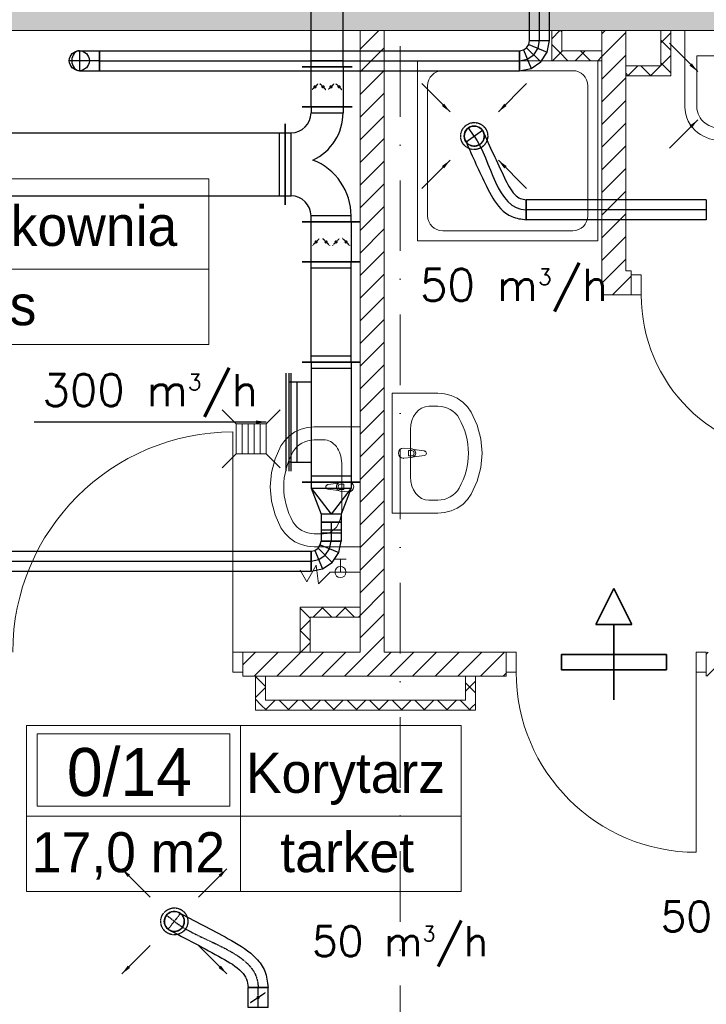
# Model space of a CAD drawing. Header units: millimetres. Extents: x -4612887 to -4536833, y -5457376 to -5415716.
# Tile 20 of 144: x -4600977 to -4597546, y -5446903 to -5441984. Entities that reach past the tile are written whole.
import ezdxf

# ---------------------------------------------------------------- set-up
doc = ezdxf.new("R2010")
doc.units = ezdxf.units.MM
doc.header["$MEASUREMENT"] = 0
for name, pattern in [('DASHDOT', [1, 0.5, -0.25, 0, -0.25]), ('DASHED', [0.75, 0.5, -0.25]), ('Kropki i Kreski', [670.277762, 352.777767, -176.388884, 0, -141.111112])]:
    doc.linetypes.add(name, pattern=pattern)
doc.layers.get('0').update_dxf_attribs({"color": 8, "lineweight": 18})
for name, color, linetype, lineweight in [('FLUID-N1', 7, 'Continuous', 30), ('FLUID-N1-150-ARRGR', 7, 'Continuous', 25), ('FLUID-W1C', 7, 'Continuous', 30), ('FLUID-W6', 7, 'Continuous', 30), ('FLUID-W6-160-ARRGR', 7, 'Continuous', 25), ('FLUID-WT1', 7, 'Continuous', 30), ('FLUID-WT1-160-ARRGR', 7, 'Continuous', 25), ('is_wnt_kratki_kontaktowe', 160, 'Continuous', 35), ('Osie', 8, 'Continuous', 18), ('Strefy', 8, 'Continuous', 18), ('TECHNOLOGIA', 8, 'Continuous', 18), ('Ściany obudowa', 8, 'Continuous', 18), ('Ściany wewnętrzne', 7, 'Continuous', 18)]:
    doc.layers.add(name, color=color, linetype=linetype, lineweight=lineweight)
for name, color, linetype in [('FLUID-N1-SYM', 7, 'Continuous'), ('FLUID-W1C-SYM', 7, 'Continuous'), ('FLUID-W6-SYM', 7, 'Continuous'), ('FLUID-WT1-SYM', 7, 'Continuous')]:
    doc.layers.add(name, color=color, linetype=linetype)
doc.styles.add('FDBES', font='simplex.shx')
doc.styles.add('GENERATED_STYLE_3', font='txt')
doc.styles.add('GENERATED_STYLE_4', font='txt')
doc.linetypes.add('ZIGZAG', pattern='A,0.0001,-0.2,[131,ltypeshp.shx,S=0.2,R=0,X=-0.2,Y=0],-0.4,[131,ltypeshp.shx,S=0.2,R=180,X=0.2,Y=0],-0.2', length=0.8001)
doc.dimstyles.new('FDBES', dxfattribs={"dimscale": 50, "dimtxt": 4, "dimasz": 2.5, "dimexe": 0.8, "dimexo": 2, "dimgap": 1, "dimtad": 1, "dimdsep": 46, "dimtxsty": 'FDBES', "dimcen": 2.5, "dimclrd": 4, "dimclre": 5, "dimadec": 0, "dimazin": 0, "dimtfac": 1, "dimtmove": 0, "dimatfit": 3, "dimfxl": 1, "dimarcsym": 0})
pattern_1 = [(45, (-4559356.9, -5416807.61), (-56.56854, 56.56854), [])]
pattern_2 = [(45, (-4559356.9, -5416807.61), (-56.56854, 56.56854), []), (135, (-4559356.9, -5416807.61), (56.56854, 56.56854), [])]

# ---------------------------------------------------------------- blocks, each defined once
blk = doc.blocks.new('*U717')
at = {"color": 7, "linetype": 'DASHED'}
blk.add_circle((0, 0), 67.5, dxfattribs=at)
at = {"color": 0, "linetype": 'ByBlock', "lineweight": -2}
blk.add_circle((0, 0), 50, dxfattribs=at)
blk = doc.blocks.new('*U710')
at = {"color": 222, "linetype": 'Continuous', "lineweight": -2}
for p, q in [((-450, -50), (-450, 50)), ((450, 50), (450, -50))]:
    blk.add_line(p, q, dxfattribs=at)
at = {"color": 0, "linetype": 'ByBlock', "lineweight": -2}
for p, q in [((-450, 50), (450, 50)), ((-450, -50), (450, -50))]:
    blk.add_line(p, q, dxfattribs=at)
at = {"layer": 'FLUID-WT1-SYM', "color": 7, "linetype": 'Continuous'}
blk.add_line((-450, 0), (450, 0), dxfattribs=at)
blk = doc.blocks.new('*U918')
at = {"color": 7, "linetype": 'DASHED'}
blk.add_circle((0, 0), 67.5, dxfattribs=at)
at = {"color": 0, "linetype": 'ByBlock', "lineweight": -2}
blk.add_circle((0, 0), 50, dxfattribs=at)
blk = doc.blocks.new('*U905')
at = {"color": 162, "linetype": 'Continuous', "lineweight": -2}
for p, q in [((-50, -50), (-50, 50)), ((50, 50), (50, -50))]:
    blk.add_line(p, q, dxfattribs=at)
at = {"color": 0, "linetype": 'ByBlock', "lineweight": -2}
for p, q in [((-50, 50), (50, 50)), ((-50, -50), (50, -50))]:
    blk.add_line(p, q, dxfattribs=at)
at = {"color": 7, "linetype": 'DASHED'}
blk.add_line((-25, 37.5), (25, -37.5), dxfattribs=at)
at = {"color": 7, "linetype": 'Continuous'}
blk.add_lwpolyline([(-4, 0, 8, 8, 1), (4, 0, 8, 8, 1)], format="xyseb", close=True, dxfattribs=at)
at = {"layer": 'FLUID-N1-SYM', "color": 7, "linetype": 'DASHDOT'}
blk.add_line((-50, 0), (50, 0), dxfattribs=at)
blk = doc.blocks.new('*U611')
at = {"color": 210, "linetype": 'Continuous', "lineweight": -2}
for p, q in [((-850, -50), (-850, 50)), ((850, 50), (850, -50))]:
    blk.add_line(p, q, dxfattribs=at)
at = {"color": 0, "linetype": 'ByBlock', "lineweight": -2}
for p, q in [((-850, 50), (850, 50)), ((-850, -50), (850, -50))]:
    blk.add_line(p, q, dxfattribs=at)
at = {"layer": 'FLUID-W6-SYM', "color": 7, "linetype": 'Continuous'}
blk.add_line((-850, 0), (850, 0), dxfattribs=at)
blk = doc.blocks.new('*U610')
at = {"color": 210, "linetype": 'Continuous', "lineweight": -2}
for p, q in [((-100, -145), (-100, 145)), ((100, 50), (100, -50))]:
    blk.add_line(p, q, dxfattribs=at)
at = {"color": 0, "linetype": 'ByBlock', "lineweight": -2}
for p, q in [((-100, 100), (-70, 100)), ((-70, 100), (60, 50)), ((60, 50), (100, 50)), ((-70, -100), (60, -50)), ((60, -50), (100, -50)), ((-100, -100), (-70, -100))]:
    blk.add_line(p, q, dxfattribs=at)
at = {"color": 7, "linetype": 'Continuous'}
for p, q in [((-70, -100), (-70, 100)), ((-70, 100), (60, 0)), ((60, 50), (60, -50)), ((-70, -100), (60, 0))]:
    blk.add_line(p, q, dxfattribs=at)
blk = doc.blocks.new('*U609')
at = {"color": 7, "linetype": 'Continuous'}
blk.add_line((-245, 25), (245, 25), dxfattribs=at)
at = {"color": 0, "linetype": 'ByBlock', "lineweight": -2}
for p, q in [((-245, 10), (245, 10)), ((-200, 0), (-200, 10)), ((200, 0), (200, 10))]:
    blk.add_line(p, q, dxfattribs=at)
blk = doc.blocks.new('*U608')
at = {"color": 210, "linetype": 'Continuous', "lineweight": -2}
for p, q in [((-300, -145), (-300, 145)), ((300, 145), (300, -145)), ((245, -200), (-245, -200))]:
    blk.add_line(p, q, dxfattribs=at)
at = {"color": 0, "linetype": 'ByBlock', "lineweight": -2}
for p, q in [((-300, 100), (300, 100)), ((-300, -100), (300, -100)), ((-200, -100), (-200, -200)), ((200, -200), (200, -100))]:
    blk.add_line(p, q, dxfattribs=at)
at = {"color": 7, "linetype": 'Continuous'}
for p, q in [((-270, -100), (-270, 100)), ((270, 100), (270, -100)), ((200, -170), (-200, -170))]:
    blk.add_line(p, q, dxfattribs=at)
blk = doc.blocks.new('*U607')
at = {"color": 210, "linetype": 'Continuous', "lineweight": -2}
for p, q in [((-250, -145), (-250, 145)), ((250, 145), (250, -145))]:
    blk.add_line(p, q, dxfattribs=at)
at = {"color": 0, "linetype": 'ByBlock', "lineweight": -2}
for p, q in [((-250, 100), (250, 100)), ((-250, -100), (250, -100))]:
    blk.add_line(p, q, dxfattribs=at)
at = {"color": 7, "linetype": 'Continuous'}
for p, q in [((-220, -100), (-220, 100)), ((220, 100), (220, -100))]:
    blk.add_line(p, q, dxfattribs=at)
blk = doc.blocks.new('*U606')
at = {"color": 210, "linetype": 'Continuous', "lineweight": -2}
for p, q in [((-100, -145), (-100, 145)), ((100, 145), (100, -145))]:
    blk.add_line(p, q, dxfattribs=at)
at = {"color": 0, "linetype": 'ByBlock', "lineweight": -2}
for p, q in [((-100, 100), (100, 100)), ((100, -100), (-100, -100))]:
    blk.add_line(p, q, dxfattribs=at)
at = {"color": 7, "linetype": 'DASHED'}
for p, q in [((0, 75), (-17.7, 92.7)), ((0, 75), (17.7, 57.3)), ((0, 25), (-17.7, 7.3)), ((0, 25), (17.7, 42.7)), ((0, -25), (-17.7, -7.3)), ((0, -25), (17.7, -42.7)), ((0, -75), (-17.7, -92.7)), ((0, -75), (17.7, -57.3))]:
    blk.add_line(p, q, dxfattribs=at)
at = {"color": 7, "linetype": 'Continuous'}
for points in [[(-4, 75, 8, 8, 1), (4, 75, 8, 8, 1)], [(-4, 25, 8, 8, 1), (4, 25, 8, 8, 1)], [(-4, -25, 8, 8, 1), (4, -25, 8, 8, 1)], [(-4, -75, 8, 8, 1), (4, -75, 8, 8, 1)]]:
    blk.add_lwpolyline(points, format="xyseb", close=True, dxfattribs=at)
blk = doc.blocks.new('*U615')
at = {"color": 210, "linetype": 'Continuous', "lineweight": -2}
for p, q in [((-100, -125), (-100, 125)), ((100, 125), (100, -125))]:
    blk.add_line(p, q, dxfattribs=at)
at = {"color": 0, "linetype": 'ByBlock', "lineweight": -2}
for p, q in [((-100, 80), (100, 80)), ((100, -80), (-100, -80))]:
    blk.add_line(p, q, dxfattribs=at)
at = {"color": 7, "linetype": 'DASHED'}
for p, q in [((0, 60), (-14.1, 74.1)), ((0, 60), (14.1, 45.9)), ((0, 20), (-14.1, 5.9)), ((0, 20), (14.1, 34.1)), ((0, -20), (-14.1, -5.9)), ((0, -20), (14.1, -34.1)), ((0, -60), (14.1, -45.9)), ((0, -60), (-14.1, -74.1))]:
    blk.add_line(p, q, dxfattribs=at)
at = {"color": 7, "linetype": 'Continuous'}
for points in [[(-4, 60, 8, 8, 1), (4, 60, 8, 8, 1)], [(-4, 20, 8, 8, 1), (4, 20, 8, 8, 1)], [(-4, -20, 8, 8, 1), (4, -20, 8, 8, 1)], [(-4, -60, 8, 8, 1), (4, -60, 8, 8, 1)]]:
    blk.add_lwpolyline(points, format="xyseb", close=True, dxfattribs=at)
blk = doc.blocks.new('*U470')
at = {"color": 181, "linetype": 'Continuous', "lineweight": -2}
blk.add_line((-75, -50), (-75, 50), dxfattribs=at)
at = {"color": 0, "linetype": 'ByBlock', "lineweight": -2}
for p, q in [((25, 50), (-75, 50)), ((25, -50), (-75, -50))]:
    blk.add_line(p, q, dxfattribs=at)
blk.add_circle((25, 0), 50, dxfattribs=at)
at = {"color": 7, "linetype": 'Continuous'}
blk.add_ellipse((25, 0), major_axis=(0, 50), ratio=0.75, start_param=3.141593, end_param=6.283185, dxfattribs=at)
at = {"layer": 'FLUID-W1C-SYM', "color": 7, "linetype": 'Continuous'}
for p, q in [((25, -50), (25, 50)), ((-75, 0), (75, 0))]:
    blk.add_line(p, q, dxfattribs=at)
blk = doc.blocks.new('*U1133')
at = {"color": 181, "linetype": 'Continuous', "lineweight": -2}
for p, q in [((-1050, -50), (-1050, 50)), ((1050, 50), (1050, -50))]:
    blk.add_line(p, q, dxfattribs=at)
at = {"color": 0, "linetype": 'ByBlock', "lineweight": -2}
for p, q in [((-1050, 50), (1050, 50)), ((-1050, -50), (1050, -50))]:
    blk.add_line(p, q, dxfattribs=at)
at = {"layer": 'FLUID-W1C-SYM', "color": 7, "linetype": 'Continuous'}
blk.add_line((-1050, 0), (1050, 0), dxfattribs=at)
blk = doc.blocks.new('*U469')
at = {"color": 181, "linetype": 'Continuous', "lineweight": -2}
for p, q in [((-75, -25), (-75, 75)), ((75, -75), (-25, -75))]:
    blk.add_line(p, q, dxfattribs=at)
at = {"color": 0, "linetype": 'ByBlock', "lineweight": -2}
for p, q in [((-17.6, 63.6), (-75, 75)), ((31.1, 31.1), (-17.6, 63.6)), ((63.6, -17.6), (31.1, 31.1)), ((-55.9, -28.8), (-75, -25)), ((-39.6, -39.6), (-55.9, -28.8)), ((-28.8, -55.9), (-39.6, -39.6)), ((75, -75), (63.6, -17.6)), ((-25, -75), (-28.8, -55.9))]:
    blk.add_line(p, q, dxfattribs=at)
at = {"color": 7, "linetype": 'Continuous'}
for p, q in [((-55.9, -28.8), (-17.6, 63.6)), ((-39.6, -39.6), (31.1, 31.1)), ((-28.8, -55.9), (63.6, -17.6))]:
    blk.add_line(p, q, dxfattribs=at)
at = {"layer": 'FLUID-W1C-SYM', "color": 7, "linetype": 'Continuous'}
for p, q in [((-36.7, 17.4), (-75, 25)), ((-4.3, -4.3), (-36.7, 17.4)), ((17.4, -36.7), (-4.3, -4.3)), ((25, -75), (17.4, -36.7))]:
    blk.add_line(p, q, dxfattribs=at)
blk = doc.blocks.new('*U468')
at = {"color": 181, "linetype": 'Continuous', "lineweight": -2}
for p, q in [((-713, -50), (-713, 50)), ((713, 50), (713, -50))]:
    blk.add_line(p, q, dxfattribs=at)
at = {"color": 0, "linetype": 'ByBlock', "lineweight": -2}
for p, q in [((-713, 50), (713, 50)), ((-713, -50), (713, -50))]:
    blk.add_line(p, q, dxfattribs=at)
at = {"layer": 'FLUID-W1C-SYM', "color": 7, "linetype": 'Continuous'}
blk.add_line((-713, 0), (713, 0), dxfattribs=at)
blk = doc.blocks.new('*U605')
at = {"color": 210, "linetype": 'Continuous', "lineweight": -2}
for p, q in [((-700, -202.5), (-700, 202.5)), ((700, 202.5), (700, -202.5))]:
    blk.add_line(p, q, dxfattribs=at)
at = {"color": 0, "linetype": 'ByBlock', "lineweight": -2}
for p, q in [((-700, 157.5), (700, 157.5)), ((-700, -157.5), (700, -157.5))]:
    blk.add_line(p, q, dxfattribs=at)
at = {"color": 7, "linetype": 'Continuous'}
for p, q in [((-670, -157.5), (-670, 157.5)), ((670, 157.5), (670, -157.5))]:
    blk.add_line(p, q, dxfattribs=at)
blk = doc.blocks.new('*U604')
at = {"color": 210, "linetype": 'Continuous', "lineweight": -2}
for p, q in [((287.5, 210), (287.5, -80)), ((-287.5, -80), (-287.5, 170)), ((202.5, -165), (-202.5, -165))]:
    blk.add_line(p, q, dxfattribs=at)
at = {"color": 7, "linetype": 'Continuous'}
for p, q in [((257.5, 165), (257.5, -35)), ((-257.5, -35), (-257.5, 125)), ((157.5, -135), (-157.5, -135))]:
    blk.add_line(p, q, dxfattribs=at)
at = {"color": 0, "linetype": 'ByBlock', "lineweight": -2}
for p, q in [((287.5, 165), (257.5, 165)), ((-287.5, 125), (-257.5, 125)), ((-287.5, -35), (-257.5, -35)), ((287.5, -35), (257.5, -35)), ((-157.5, -165), (-157.5, -135)), ((157.5, -165), (157.5, -135))]:
    blk.add_line(p, q, dxfattribs=at)
for centre, radius, start, end in [((257.5, -135), 300, 90, 158.5638), ((-257.5, -135), 260, 24.9413, 90), ((-257.5, -135), 100, 0, 90), ((257.5, -135), 100, 90, 180)]:
    blk.add_arc(centre, radius, start, end, dxfattribs=at)
blk = doc.blocks.new('*U616')
at = {"color": 210, "linetype": 'Continuous', "lineweight": -2}
for p, q in [((-250, -125), (-250, 125)), ((250, 125), (250, -125))]:
    blk.add_line(p, q, dxfattribs=at)
at = {"color": 0, "linetype": 'ByBlock', "lineweight": -2}
for p, q in [((-250, 80), (250, 80)), ((-250, -80), (250, -80))]:
    blk.add_line(p, q, dxfattribs=at)
at = {"color": 7, "linetype": 'Continuous'}
for p, q in [((-220, -80), (-220, 80)), ((220, 80), (220, -80))]:
    blk.add_line(p, q, dxfattribs=at)
blk = doc.blocks.new('*U1032')
at = {"color": 162, "linetype": 'Continuous', "lineweight": -2}
blk.add_line((50, 0), (-50, 0), dxfattribs=at)
at = {"color": 0, "lineweight": -2}
blk.add_arc((-418.7, 330), 50, 51.7598, 231.7598, dxfattribs=at)
at = {"color": 7, "linetype": 'DASHED', "lineweight": -2}
blk.add_arc((-418.7, 330), 50, 231.7598, 51.7598, dxfattribs=at)
at = {"color": 162, "linetype": 'ZIGZAG', "lineweight": -2, "ltscale": 50}
for points in [[(-387.8, 369.3), (-133.5, 234.5), (-9.1, 145), (33.7, 80.5), (50, 0)], [(-449.7, 290.7), (-180.6, 146.3), (-82.5, 77.1), (-58.2, 40.9), (-50, 0)]]:
    blk.add_spline(points, degree=3, dxfattribs=at)
at = {"layer": 'FLUID-N1-SYM', "color": 7, "linetype": 'DASHDOT'}
for p, q in [((-418.7, 330), (-458, 360.9)), ((-449.7, 290.7), (-387.8, 369.3))]:
    blk.add_line(p, q, dxfattribs=at)
at = {"layer": 'FLUID-N1-SYM', "color": 7, "linetype": 'DASHDOT', "start_tangent": (0.785423, -0.61896), "end_tangent": (0, -1)}
blk.add_spline([(-418.7, 330), (0, 0)], degree=3, dxfattribs=at)
blk = doc.blocks.new('*U603')
at = {"color": 0, "linetype": 'ByBlock', "lineweight": -2}
for p, q in [((17.6, 63.6), (-31.1, 31.1)), ((75, 75), (17.6, 63.6)), ((-31.1, 31.1), (-63.6, -17.6)), ((-63.6, -17.6), (-75, -75)), ((39.6, -39.6), (28.8, -55.9)), ((55.9, -28.8), (39.6, -39.6)), ((75, -25), (55.9, -28.8)), ((28.8, -55.9), (25, -75))]:
    blk.add_line(p, q, dxfattribs=at)
at = {"color": 7, "linetype": 'Continuous'}
for p, q in [((55.9, -28.8), (17.6, 63.6)), ((39.6, -39.6), (-31.1, 31.1)), ((28.8, -55.9), (-63.6, -17.6))]:
    blk.add_line(p, q, dxfattribs=at)
at = {"color": 210, "linetype": 'Continuous', "lineweight": -2}
for p, q in [((75, 75), (75, -25)), ((25, -75), (-75, -75))]:
    blk.add_line(p, q, dxfattribs=at)
at = {"layer": 'FLUID-W6-SYM', "color": 7, "linetype": 'Continuous'}
for p, q in [((36.7, 17.4), (4.3, -4.3)), ((75, 25), (36.7, 17.4)), ((-17.4, -36.7), (-25, -75)), ((4.3, -4.3), (-17.4, -36.7))]:
    blk.add_line(p, q, dxfattribs=at)
blk = doc.blocks.new('*U602')
at = {"color": 210, "linetype": 'Continuous', "lineweight": -2}
for p, q in [((-47.5, -50), (-47.5, 50)), ((47.5, 50), (47.5, -50))]:
    blk.add_line(p, q, dxfattribs=at)
at = {"color": 0, "linetype": 'ByBlock', "lineweight": -2}
for p, q in [((-47.5, 50), (47.5, 50)), ((-47.5, -50), (47.5, -50))]:
    blk.add_line(p, q, dxfattribs=at)
at = {"color": 7, "linetype": 'Continuous'}
for p, q in [((-7.5, 50), (-7.5, -50)), ((7.5, 50), (7.5, -50))]:
    blk.add_line(p, q, dxfattribs=at)
at = {"layer": 'FLUID-W6-SYM', "color": 7, "linetype": 'Continuous'}
blk.add_line((-47.5, 0), (47.5, 0), dxfattribs=at)
blk = doc.blocks.new('*U720')
at = {"color": 222, "linetype": 'Continuous', "lineweight": -2}
blk.add_line((0, 50), (0, -50), dxfattribs=at)
at = {"color": 0, "lineweight": -2}
blk.add_arc((-260, 368.1), 50, 35.2328, 215.2328, dxfattribs=at)
at = {"color": 7, "linetype": 'DASHED', "lineweight": -2}
blk.add_arc((-260, 368.1), 50, 215.2328, 35.2328, dxfattribs=at)
at = {"color": 222, "linetype": 'ZIGZAG', "lineweight": -2, "ltscale": 50}
for points in [[(-219.2, 397), (-108.4, 159), (-56.3, 75.4), (-29.9, 56.2), (0, 50)], [(-300.8, 339.3), (-199.2, 117.1), (-127.4, 5.1), (-71.6, -34.7), (0, -50)]]:
    blk.add_spline(points, degree=3, dxfattribs=at)
at = {"layer": 'FLUID-WT1-SYM', "color": 7, "linetype": 'Continuous'}
for p, q in [((-300.8, 339.3), (-219.2, 397)), ((-260, 368.1), (-288.8, 409))]:
    blk.add_line(p, q, dxfattribs=at)
at = {"layer": 'FLUID-WT1-SYM', "color": 7, "linetype": 'Continuous', "start_tangent": (0.576901, -0.816814), "end_tangent": (1, 0)}
blk.add_spline([(-260, 368.1), (0, 0)], degree=3, dxfattribs=at)
blk = doc.blocks.new('6')
at = {"layer": 'is_wnt_kratki_kontaktowe'}
for p, q in [((-12.52, 6), (-24.52, 0)), ((-12.52, 6), (-12.52, -6)), ((12.52, 0), (-12.52, 0)), ((-24.52, 0), (-12.52, -6))]:
    blk.add_line(p, q, dxfattribs=at)
blk.add_lwpolyline([(2.5, 17.5), (2.5, -17.5), (-2.5, -17.5), (-2.5, 17.5)], close=True, dxfattribs=at)

msp = doc.modelspace()

# ---------------------------------------------------------------- hatches: boundary and pattern name
at = {"layer": 'Ściany obudowa', "linetype": 'Continuous'}
h = msp.add_hatch(dxfattribs=at)
h.set_pattern_fill('BLOCZKI_BETONOWE', color=8, style=0, pattern_type=2)
h.set_pattern_definition(pattern_2)
h.paths.add_polyline_path([(-4598318.2, -5442039.1), (-4598318.2, -5442189.1), (-4598268.2, -5442139.1), (-4598268.2, -5442039.1)])
h = msp.add_hatch(dxfattribs=at)
h.set_pattern_fill('BLOCZKI_BETONOWE', color=8, style=0, pattern_type=2)
h.set_pattern_definition(pattern_2)
h.paths.add_polyline_path([(-4597723.2, -5442264.1), (-4597723.2, -5442039.1), (-4597773.2, -5442039.1), (-4597773.2, -5442214.1)])
h = msp.add_hatch(dxfattribs=at)
h.set_pattern_fill('BLOCZKI_BETONOWE', color=8, style=0, pattern_type=2)
h.set_pattern_definition(pattern_2)
h.paths.add_polyline_path([(-4598318.2, -5442189.1), (-4598068.2, -5442189.1), (-4598068.2, -5442139.1), (-4598268.2, -5442139.1)])
h = msp.add_hatch(dxfattribs=at)
h.set_pattern_fill('BLOCZKI_BETONOWE', color=8, style=0, pattern_type=2)
h.set_pattern_definition(pattern_2)
h.paths.add_polyline_path([(-4597948.2, -5442264.1), (-4597723.2, -5442264.1), (-4597773.2, -5442214.1), (-4597948.2, -5442214.1)])
h = msp.add_hatch(dxfattribs=at)
h.set_pattern_fill('BLOCZKI_BETONOWE', color=8, style=0, pattern_type=2)
h.set_pattern_definition(pattern_2)
h.paths.add_polyline_path([(-4599275.7, -5444919.1), (-4599575.7, -5444919.1), (-4599525.7, -5444969.1), (-4599275.7, -5444969.1)])
h = msp.add_hatch(dxfattribs=at)
h.set_pattern_fill('BLOCZKI_BETONOWE', color=8, style=0, pattern_type=2)
h.set_pattern_definition(pattern_2)
h.paths.add_polyline_path([(-4599575.7, -5444919.1), (-4599575.7, -5445144.1), (-4599525.7, -5445144.1), (-4599525.7, -5444969.1)])
h = msp.add_hatch(dxfattribs=at)
h.set_pattern_fill('BLOCZKI_BETONOWE', color=8, style=0, pattern_type=2)
h.set_pattern_definition(pattern_2)
h.paths.add_polyline_path([(-4599798.8, -5445264.1), (-4599798.8, -5445434.1), (-4599748.8, -5445384.1), (-4599748.8, -5445264.1)])
h = msp.add_hatch(dxfattribs=at)
h.set_pattern_fill('BLOCZKI_BETONOWE', color=8, style=0, pattern_type=2)
h.set_pattern_definition(pattern_2)
h.paths.add_polyline_path([(-4598698.8, -5445434.1), (-4598698.8, -5445264.1), (-4598748.8, -5445264.1), (-4598748.8, -5445384.1)])
h = msp.add_hatch(dxfattribs=at)
h.set_pattern_fill('BLOCZKI_BETONOWE', color=8, style=0, pattern_type=2)
h.set_pattern_definition(pattern_2)
h.paths.add_polyline_path([(-4599798.8, -5445434.1), (-4598698.8, -5445434.1), (-4598748.8, -5445384.1), (-4599748.8, -5445384.1)])
at = {"layer": 'Ściany wewnętrzne', "linetype": 'Continuous'}
h = msp.add_hatch(dxfattribs=at)
h.set_pattern_fill('BETON_ZBROJONY', color=8, style=0, pattern_type=2)
h.set_pattern_definition([(45, (-4559356.9, -5416807.61), (-70.71068, 70.71068), []), (45, (-4559392.25, -5416772.26), (-70.71068, 70.71068), [75, -25])])
h.paths.add_polyline_path([(-4603450.7, -5441789.1), (-4603450.7, -5442039.1), (-4593275.7, -5442039.1), (-4593275.7, -5441789.1)])
h = msp.add_hatch(dxfattribs=at)
h.set_pattern_fill('BLOCZKI_CERAMICZNE', color=8, style=0, pattern_type=2)
h.set_pattern_definition(pattern_1)
h.paths.add_polyline_path([(-4599155.7, -5445144.1), (-4599155.7, -5442039.1), (-4599275.7, -5442039.1), (-4599275.7, -5445144.1)])
h = msp.add_hatch(dxfattribs=at)
h.set_pattern_fill('BLOCZKI_CERAMICZNE', color=8, style=0, pattern_type=2)
h.set_pattern_definition(pattern_1)
h.paths.add_polyline_path([(-4597948.2, -5443239.1), (-4597948.2, -5442039.1), (-4598068.2, -5442039.1), (-4598068.2, -5443359.1)])
h = msp.add_hatch(dxfattribs=at)
h.set_pattern_fill('BLOCZKI_CERAMICZNE', color=8, style=0, pattern_type=2)
h.set_pattern_definition(pattern_1)
h.paths.add_polyline_path([(-4598068.2, -5443359.1), (-4597921.2, -5443359.1), (-4597921.2, -5443259.1), (-4597921.2, -5443239.1), (-4597948.2, -5443239.1)])
h = msp.add_hatch(dxfattribs=at)
h.set_pattern_fill('BLOCZKI_CERAMICZNE', color=8, style=0, pattern_type=2)
h.set_pattern_definition(pattern_1)
h.paths.add_polyline_path([(-4599861.9, -5445144.1), (-4599861.9, -5445244.1), (-4599861.9, -5445264.1), (-4598545.7, -5445264.1), (-4598545.7, -5445244.1), (-4598545.7, -5445144.1)])
h = msp.add_hatch(dxfattribs=at)
h.set_pattern_fill('BLOCZKI_CERAMICZNE', color=8, style=0, pattern_type=2)
h.set_pattern_definition(pattern_1)
h.paths.add_polyline_path([(-4597545.7, -5445144.1), (-4597545.7, -5445244.1), (-4597545.7, -5445264.1), (-4596955.7, -5445264.1), (-4596955.7, -5445144.1)])

# ---------------------------------------------------------------- linework, layer by layer
at = {"layer": 'Osie', "color": 8, "linetype": 'Kropki i Kreski'}
msp.add_line((-4599075.7, -5455206.5), (-4599075.7, -5416506), dxfattribs=at)
at = {"layer": 'Strefy', "color": 8, "linetype": 'Continuous'}
for p, q in [((-4603318.3, -5442778.6), (-4600031.4, -5442778.6)), ((-4600031.4, -5442778.6), (-4600031.4, -5443606.8)), ((-4603318.3, -5443230.3), (-4600031.4, -5443230.3)), ((-4600031.4, -5443606.8), (-4603318.3, -5443606.8)), ((-4600942.5, -5445510.9), (-4598770.4, -5445510.9)), ((-4600942.5, -5446339.1), (-4600942.5, -5445510.9)), ((-4599873.3, -5445510.9), (-4599873.3, -5446339.1)), ((-4598770.4, -5445510.9), (-4598770.4, -5446339.1)), ((-4600889.1, -5445552.3), (-4599926.7, -5445552.3)), ((-4600889.1, -5445913.7), (-4600889.1, -5445552.3)), ((-4599926.7, -5445552.3), (-4599926.7, -5445913.7)), ((-4599926.7, -5445913.7), (-4600889.1, -5445913.7)), ((-4600942.5, -5445962.7), (-4598770.4, -5445962.7)), ((-4598770.4, -5446339.1), (-4600942.5, -5446339.1))]:
    msp.add_line(p, q, dxfattribs=at)
at = {"layer": 'TECHNOLOGIA', "color": 8, "linetype": 'Continuous'}
for p, q in [((-4597653, -5442419.1), (-4597653, -5442039.1)), ((-4597653, -5442039.1), (-4597283, -5442039.1)), ((-4597593, -5442419.1), (-4597593, -5442164.1)), ((-4597593, -5442164.1), (-4597343, -5442164.1)), ((-4598088.3, -5442189.1), (-4598988.3, -5442189.1)), ((-4598988.3, -5442189.1), (-4598988.3, -5443089.1)), ((-4598088.3, -5443089.1), (-4598088.3, -5442189.1)), ((-4598213.3, -5442239.1), (-4598863.3, -5442239.1)), ((-4598938.3, -5442314.1), (-4598938.3, -5442964.1)), ((-4598138.3, -5442964.1), (-4598138.3, -5442314.1)), ((-4598863.3, -5443039.1), (-4598213.3, -5443039.1)), ((-4598988.3, -5443089.1), (-4598088.3, -5443089.1)), ((-4598887.4, -5443850.1), (-4599116.5, -5443850.1)), ((-4599116.5, -5443850.1), (-4599116.5, -5444450.1)), ((-4598853.6, -5443853), (-4598887.4, -5443850.1)), ((-4598821, -5443861.6), (-4598853.6, -5443853)), ((-4598790.5, -5443875.6), (-4598821, -5443861.6)), ((-4598763.1, -5443894.6), (-4598790.5, -5443875.6)), ((-4598739.6, -5443917.9), (-4598763.1, -5443894.6)), ((-4598933.2, -5443915.3), (-4598887.4, -5443915.3)), ((-4598720.9, -5443944.9), (-4598739.6, -5443917.9)), ((-4598690.9, -5444010.1), (-4598720.9, -5443944.9)), ((-4599601.7, -5444043.7), (-4599571.1, -5444029.6)), ((-4599571.1, -5444029.6), (-4599538.5, -5444021.1)), ((-4599538.5, -5444021.1), (-4599504.8, -5444018.2)), ((-4599504.8, -5444018.2), (-4599275.7, -5444018.2)), ((-4599275.7, -5444018.2), (-4599275.7, -5444618.2)), ((-4599024.1, -5444031.2), (-4599024.1, -5444268.9)), ((-4598672.6, -5444079.1), (-4598690.9, -5444010.1)), ((-4599671.3, -5444113), (-4599652.6, -5444086)), ((-4599652.6, -5444086), (-4599629.1, -5444062.6)), ((-4599629.1, -5444062.6), (-4599601.7, -5444043.7)), ((-4599459, -5444083.4), (-4599504.8, -5444083.4)), ((-4598666.5, -5444150.1), (-4598672.6, -5444079.1)), ((-4599701.2, -5444178.2), (-4599671.3, -5444113)), ((-4599017.2, -5444129.1), (-4599059.1, -5444125.1)), ((-4599034.2, -5444136.5), (-4599019.4, -5444136.5)), ((-4599034.2, -5444163.7), (-4599034.2, -5444136.5)), ((-4598954.7, -5444139), (-4599007.7, -5444132.3)), ((-4599719.5, -5444247.2), (-4599701.2, -5444178.2)), ((-4599059.1, -5444175.1), (-4599017.2, -5444171.1)), ((-4599019.4, -5444163.7), (-4599034.2, -5444163.7)), ((-4599007.7, -5444167.8), (-4598954.7, -5444161.2)), ((-4598672.6, -5444221), (-4598666.5, -5444150.1)), ((-4599368, -5444199.3), (-4599368, -5444437)), ((-4598690.9, -5444290.1), (-4598672.6, -5444221)), ((-4599725.7, -5444318.2), (-4599719.5, -5444247.2)), ((-4599719.5, -5444389.1), (-4599725.7, -5444318.2)), ((-4599437.4, -5444307.1), (-4599384.5, -5444300.4)), ((-4599384.5, -5444335.9), (-4599437.4, -5444329.3)), ((-4599375, -5444297.2), (-4599333, -5444293.2)), ((-4599357.9, -5444304.6), (-4599372.8, -5444304.6)), ((-4599372.8, -5444331.8), (-4599357.9, -5444331.8)), ((-4599357.9, -5444331.8), (-4599357.9, -5444304.6)), ((-4598720.9, -5444355.2), (-4598690.9, -5444290.1)), ((-4599333, -5444343.2), (-4599375, -5444339.2)), ((-4598933.2, -5444384.9), (-4598887.4, -5444384.9)), ((-4598763.1, -5444405.6), (-4598739.6, -5444382.2)), ((-4598739.6, -5444382.2), (-4598720.9, -5444355.2)), ((-4599701.2, -5444458.1), (-4599719.5, -5444389.1)), ((-4598821, -5444438.6), (-4598790.5, -5444424.6)), ((-4598790.5, -5444424.6), (-4598763.1, -5444405.6)), ((-4599671.3, -5444523.3), (-4599701.2, -5444458.1)), ((-4599116.5, -5444450.1), (-4598887.4, -5444450.1)), ((-4598887.4, -5444450.1), (-4598853.6, -5444447.2)), ((-4598853.6, -5444447.2), (-4598821, -5444438.6)), ((-4599652.6, -5444550.3), (-4599671.3, -5444523.3)), ((-4599629.1, -5444573.7), (-4599652.6, -5444550.3)), ((-4599601.7, -5444592.7), (-4599629.1, -5444573.7)), ((-4599459, -5444552.9), (-4599504.8, -5444552.9)), ((-4599571.1, -5444606.7), (-4599601.7, -5444592.7)), ((-4599538.5, -5444615.3), (-4599571.1, -5444606.7)), ((-4599504.8, -5444618.2), (-4599538.5, -5444615.3)), ((-4599275.7, -5444618.2), (-4599504.8, -5444618.2))]:
    msp.add_line(p, q, dxfattribs=at)
at = {"layer": 'TECHNOLOGIA', "color": 8}
for p, q in [((-4599895.3, -5444003.5), (-4599965.3, -5443933.5)), ((-4599745.3, -5444003.5), (-4599675.3, -5443933.5)), ((-4599865.3, -5444153.5), (-4599865.3, -5444003.5)), ((-4599835.3, -5444153.5), (-4599835.3, -5444003.5)), ((-4599805.3, -5444153.5), (-4599805.3, -5444003.5)), ((-4599775.3, -5444153.5), (-4599775.3, -5444003.5)), ((-4599965.3, -5444223.5), (-4599895.3, -5444153.5)), ((-4599675.3, -5444223.5), (-4599745.3, -5444153.5)), ((-4599345.1, -5444679), (-4599403.2, -5444679)), ((-4599374.2, -5444744.1), (-4599374.2, -5444679))]:
    msp.add_line(p, q, dxfattribs=at)
at = {"layer": 'TECHNOLOGIA', "color": 8, "flags": 128}
msp.add_lwpolyline([(-4599745.3, -5444153.5), (-4599895.3, -5444153.5), (-4599895.3, -5444003.5), (-4599745.3, -5444003.5)], close=True, dxfattribs=at)
msp.add_lwpolyline([(-4599275.7, -5444744.1), (-4599424.8, -5444744.1), (-4599483.1, -5444802.4), (-4599495.4, -5444710.3), (-4599541.4, -5444793.2), (-4599575.1, -5444734.9)], dxfattribs=at)
at = {"layer": 'TECHNOLOGIA', "color": 8}
msp.add_circle((-4599374.2, -5444744.1), 27.7, dxfattribs=at)
at = {"layer": 'TECHNOLOGIA', "color": 8, "linetype": 'Continuous'}
for centre, radius, start, end in [((-4598863.3, -5442314.1), 75, 90, 180), ((-4598213.3, -5442314.1), 75, 0, 90), ((-4597490.5, -5442419.1), 162.5, 180, 233.1301), ((-4597490.5, -5442419.1), 102.5, 180, 233.1301), ((-4597468, -5442389.1), 140, 233.1301, 306.8699), ((-4597468, -5442389.1), 200, 233.134, 306.8699), ((-4598863.3, -5442964.1), 75, 180, 270), ((-4598213.3, -5442964.1), 75, 270, 0), ((-4599059.1, -5444150.1), 25, 90, 270), ((-4599019.4, -5444150.1), 13.6, 270, 90), ((-4599019.1, -5444150.1), 21.1, 57.229, 84.8304), ((-4599019.1, -5444150.1), 21.1, 302.771, 57.229), ((-4598956.1, -5444150.1), 11.2, 277.1389, 82.8611), ((-4599019.1, -5444150.1), 21.1, 275.1696, 302.771), ((-4599436, -5444318.2), 11.2, 97.1389, 262.8611), ((-4599373.1, -5444318.2), 21.1, 122.771, 237.229), ((-4599372.8, -5444318.2), 13.6, 90, 270), ((-4599373.1, -5444318.2), 21.1, 95.1696, 122.771), ((-4599373.1, -5444318.2), 21.1, 237.229, 264.8304), ((-4599333, -5444318.2), 25, 270, 90)]:
    msp.add_arc(centre, radius, start, end, dxfattribs=at)
for centre, major_axis, ratio, start_param, end_param in [((-4598933.2, -5444031.4), (0, -116.1), 0.783646, 3.141593, 4.712389), ((-4598887.4, -5444031.2), (121.2, 0), 0.956522, 0.496975, 1.570796), ((-4599116.5, -5444150.1), (381.8, 0), 0.956522, 5.78621, 6.78016), ((-4599504.8, -5444199.3), (121.2, 0), 0.956522, 1.570796, 2.644618), ((-4599459, -5444199.5), (0, -116.1), 0.783646, 1.570796, 3.141593), ((-4599275.7, -5444318.2), (381.8, 0), 0.956522, 2.644618, 3.638567), ((-4598933.2, -5444268.8), (0, -116.1), 0.783646, 4.712389, 6.283185), ((-4598887.4, -5444268.9), (121.2, 0), 0.956522, 4.712389, 5.78621), ((-4599459, -5444436.9), (0, -116.1), 0.783646, 0, 1.570796), ((-4599504.8, -5444437), (121.2, 0), 0.956522, 3.638567, 4.712389)]:
    msp.add_ellipse(centre, major_axis=major_axis, ratio=ratio, start_param=start_param, end_param=end_param, dxfattribs=at)
for p in [(-4599017.2, -5444129.1), (-4598954.7, -5444139), (-4599059.1, -5444175.1), (-4599007.7, -5444167.8), (-4599437.4, -5444307.1), (-4599384.5, -5444335.9), (-4599375, -5444297.2), (-4599333, -5444343.2)]:
    msp.add_point(p, dxfattribs=at)
at = {"layer": 'Ściany obudowa', "color": 8, "linetype": 'Continuous', "flags": 128}
for points in [[(-4598318.2, -5442039.1), (-4598318.2, -5442189.1)], [(-4598268.2, -5442039.1), (-4598318.2, -5442039.1)], [(-4598268.2, -5442139.1), (-4598268.2, -5442039.1)], [(-4597723.2, -5442039.1), (-4597773.2, -5442039.1)], [(-4597773.2, -5442039.1), (-4597773.2, -5442214.1)], [(-4597723.2, -5442264.1), (-4597723.2, -5442039.1)], [(-4598068.2, -5442139.1), (-4598268.2, -5442139.1)], [(-4598068.2, -5442189.1), (-4598068.2, -5442139.1)], [(-4598318.2, -5442189.1), (-4598068.2, -5442189.1)], [(-4597773.2, -5442214.1), (-4597948.2, -5442214.1)], [(-4597948.2, -5442214.1), (-4597948.2, -5442264.1)], [(-4597948.2, -5442264.1), (-4597723.2, -5442264.1)], [(-4599275.7, -5444919.1), (-4599575.7, -5444919.1)], [(-4599575.7, -5444919.1), (-4599575.7, -5445144.1)], [(-4599275.7, -5444969.1), (-4599275.7, -5444919.1)], [(-4599525.7, -5444969.1), (-4599275.7, -5444969.1)], [(-4599525.7, -5445144.1), (-4599525.7, -5444969.1)], [(-4599575.7, -5445144.1), (-4599525.7, -5445144.1)], [(-4599798.8, -5445264.1), (-4599798.8, -5445434.1)], [(-4599748.8, -5445264.1), (-4599798.8, -5445264.1)], [(-4599748.8, -5445384.1), (-4599748.8, -5445264.1)], [(-4598698.8, -5445264.1), (-4598748.8, -5445264.1)], [(-4598748.8, -5445264.1), (-4598748.8, -5445384.1)], [(-4598698.8, -5445434.1), (-4598698.8, -5445264.1)], [(-4598748.8, -5445384.1), (-4599748.8, -5445384.1)], [(-4599798.8, -5445434.1), (-4598698.8, -5445434.1)]]:
    msp.add_lwpolyline(points, dxfattribs=at)
at = {"layer": 'Ściany wewnętrzne', "color": 8, "linetype": 'Continuous'}
for p, q in [((-4597921.2, -5443259.1), (-4597921.2, -5443239.1)), ((-4597921.2, -5443359.1), (-4597921.2, -5443259.1)), ((-4597921.2, -5443259.1), (-4597871.2, -5443259.1)), ((-4597921.2, -5443359.1), (-4597921.2, -5443259.1)), ((-4597921.2, -5443359.1), (-4597921.2, -5443259.1)), ((-4597871.2, -5443259.1), (-4597871.2, -5443359.1)), ((-4597871.2, -5443359.1), (-4597921.2, -5443359.1)), ((-4599911.9, -5445144.1), (-4599911.9, -5444044.1)), ((-4599861.9, -5445144.1), (-4599911.9, -5445144.1)), ((-4599911.9, -5445144.1), (-4599911.9, -5445244.1)), ((-4599861.9, -5445144.1), (-4599861.9, -5445244.1)), ((-4599861.9, -5445244.1), (-4599861.9, -5445144.1)), ((-4599861.9, -5445144.1), (-4599861.9, -5445244.1)), ((-4598545.7, -5445144.1), (-4598545.7, -5445244.1)), ((-4598545.7, -5445144.1), (-4598495.7, -5445144.1)), ((-4598545.7, -5445244.1), (-4598545.7, -5445144.1)), ((-4598545.7, -5445144.1), (-4598545.7, -5445244.1)), ((-4598495.7, -5445144.1), (-4598495.7, -5445244.1)), ((-4597595.7, -5445244.1), (-4597595.7, -5445144.1)), ((-4597595.7, -5445144.1), (-4597545.7, -5445144.1)), ((-4597545.7, -5445144.1), (-4597545.7, -5445244.1)), ((-4597545.7, -5445144.1), (-4597545.7, -5445244.1)), ((-4597545.7, -5445144.1), (-4597545.7, -5445244.1)), ((-4599911.9, -5445244.1), (-4599861.9, -5445244.1)), ((-4599861.9, -5445244.1), (-4599861.9, -5445264.1)), ((-4598545.7, -5445244.1), (-4598545.7, -5445264.1)), ((-4598495.7, -5445244.1), (-4598545.7, -5445244.1)), ((-4597545.7, -5445244.1), (-4597595.7, -5445244.1)), ((-4597595.7, -5445244.1), (-4597595.7, -5446144.1)), ((-4597545.7, -5445244.1), (-4597545.7, -5445264.1))]:
    msp.add_line(p, q, dxfattribs=at)
at = {"layer": 'Ściany wewnętrzne', "color": 8, "linetype": 'Continuous', "flags": 128}
for points in [[(-4603450.7, -5442039.1), (-4593275.7, -5442039.1)], [(-4599155.7, -5442039.1), (-4599275.7, -5442039.1)], [(-4599275.7, -5442039.1), (-4599275.7, -5445144.1)], [(-4599155.7, -5445144.1), (-4599155.7, -5442039.1)], [(-4597948.2, -5442039.1), (-4598068.2, -5442039.1)], [(-4598068.2, -5442039.1), (-4598068.2, -5443359.1)], [(-4597948.2, -5443239.1), (-4597948.2, -5442039.1)], [(-4597921.2, -5443239.1), (-4597948.2, -5443239.1)], [(-4598068.2, -5443359.1), (-4597921.2, -5443359.1)], [(-4599275.7, -5445144.1), (-4599861.9, -5445144.1)], [(-4598545.7, -5445144.1), (-4599155.7, -5445144.1)], [(-4599861.9, -5445264.1), (-4598545.7, -5445264.1)]]:
    msp.add_lwpolyline(points, dxfattribs=at)
at = {"layer": 'Ściany wewnętrzne', "color": 8, "linetype": 'Continuous'}
for centre, radius, start, end in [((-4597071.2, -5443359.1), 800, 180, 270), ((-4599911.9, -5445144.1), 1100, 90, 180), ((-4597595.7, -5445244.1), 900, 180, 270)]:
    msp.add_arc(centre, radius, start, end, dxfattribs=at)

# ---------------------------------------------------------------- block references
at = {"layer": 'FLUID-N1', "color": 162, "linetype": 'Continuous'}
for name, p, rotation in [('*U918', (-4600204.4, -5446489.1), 180), ('*U905', (-4599785.7, -5446869.1), 90)]:
    msp.add_blockref(name, p, dxfattribs=dict(at, rotation=rotation))
msp.add_blockref('*U1032', (-4599785.7, -5446819.1), dxfattribs=at)
at = {"layer": 'FLUID-W1C', "color": 181, "linetype": 'Continuous'}
for name, p, rotation in [('*U468', (-4598379.9, -5441376.4), 90), ('*U469', (-4598404.1, -5442164.1), 270), ('*U470', (-4600654.1, -5442189.1), 180)]:
    msp.add_blockref(name, p, dxfattribs=dict(at, rotation=rotation))
msp.add_blockref('*U1133', (-4599529.1, -5442189.1), dxfattribs=at)
at = {"layer": 'FLUID-W6', "color": 210, "linetype": 'Continuous'}
for name, p, rotation in [('*U616', (-4599441.1, -5441969.6), 90), ('*U615', (-4599441.1, -5442319.6), 90), ('*U604', (-4599486.1, -5442707.1), 270), ('*U606', (-4599421.1, -5443094.6), 90), ('*U607', (-4599421.1, -5443444.6), 90), ('*U608', (-4599421.1, -5443994.6), 270), ('*U609', (-4599621.1, -5443994.6), 90), ('*U610', (-4599421.1, -5444394.6), 270), ('*U602', (-4599421.1, -5444542.1), 270), ('*U603', (-4599446.1, -5444664.6), 180)]:
    msp.add_blockref(name, p, dxfattribs=dict(at, rotation=rotation))
for name, p in [('*U605', (-4600351.1, -5442707.1)), ('*U611', (-4600371.1, -5444689.6))]:
    msp.add_blockref(name, p, dxfattribs=at)
at = {"layer": 'FLUID-WT1', "color": 222, "linetype": 'Continuous', "rotation": 180}
for name, p in [('*U717', (-4598705.7, -5442565.6)), ('*U710', (-4597995.7, -5442933.7))]:
    msp.add_blockref(name, p, dxfattribs=at)
at = {"layer": 'FLUID-WT1', "color": 222, "linetype": 'Continuous'}
msp.add_blockref('*U720', (-4598445.7, -5442933.7), dxfattribs=at)
at = {"layer": 'is_wnt_kratki_kontaktowe', "color": 2, "xscale": 15, "yscale": 15, "zscale": 15, "rotation": 269.9999997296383}
msp.add_blockref('6', (-4598007.3, -5445194.1), dxfattribs=at)

# ---------------------------------------------------------------- texts
at = {"layer": 'FLUID-N1-150-ARRGR', "color": 60, "insert": (-4597333.4, -5446489.1), "char_height": 150, "attachment_point": 5, "style": 'FDBES'}
msp.add_mtext('50 m{\\A2;\\H0.5x;3}/h\\P', dxfattribs=at)
at = {"layer": 'FLUID-N1-150-ARRGR', "color": 60, "insert": (-4599075.7, -5446613.7), "char_height": 150, "attachment_point": 5, "rotation": 360, "style": 'FDBES'}
msp.add_mtext('50 m{\\A2;\\H0.5x;3}/h\\P', dxfattribs=at)
at = {"layer": 'FLUID-W6-160-ARRGR', "color": 60, "insert": (-4600325.2, -5443994.6), "char_height": 160, "attachment_point": 5, "style": 'FDBES'}
msp.add_mtext('300 m{\\A2;\\H0.5x;3}/h\\P ', dxfattribs=at)
at = {"layer": 'FLUID-WT1-160-ARRGR', "color": 60, "insert": (-4598506.8, -5443336), "char_height": 160, "attachment_point": 5, "style": 'FDBES'}
msp.add_mtext('50 m{\\A2;\\H0.5x;3}/h\\P', dxfattribs=at)
at = {"layer": 'Strefy', "color": 8, "linetype": 'Continuous', "attachment_point": 4}
for s, insert, char_height, style in [('{Wymiennikownia}', (-4602196.2, -5443044.8), 200, 'GENERATED_STYLE_3'), ('{gres}', (-4601414.1, -5443441.1), 200, 'GENERATED_STYLE_3'), ('{0/14}', (-4600741.1, -5445744.6), 240, 'GENERATED_STYLE_4'), ('{Korytarz}', (-4599847, -5445777.1), 200, 'GENERATED_STYLE_3'), ('{tarket}', (-4599674.8, -5446144.5), 200, 'GENERATED_STYLE_3'), ('{17,0 m2}', (-4600917.1, -5446162.2), 200, 'GENERATED_STYLE_3')]:
    msp.add_mtext(s, dxfattribs=dict(at, insert=insert, char_height=char_height, style=style))

# ---------------------------------------------------------------- leaders
at = {"layer": 'FLUID-N1-150-ARRGR'}
for points in [[(-4600466.6, -5446227), (-4600325.2, -5446368.4)], [(-4599942.3, -5446227), (-4600083.7, -5446368.4)], [(-4600466.6, -5446751.2), (-4600325.2, -5446609.8)], [(-4599942.3, -5446751.2), (-4600083.7, -5446609.8)]]:
    msp.add_leader(points, dimstyle='FDBES', override={"dimscale": 20, "dimclrd": 7}, dxfattribs=at)
at = {"layer": 'FLUID-W6-160-ARRGR'}
msp.add_leader([(-4599746.1, -5443994.6), (-4600904.2, -5443994.6)], dimstyle='FDBES', override={"dimscale": 20, "dimclrd": 7}, dxfattribs=at)
at = {"layer": 'FLUID-WT1-160-ARRGR'}
for points in [[(-4597588.7, -5442243.4), (-4597730.1, -5442102)], [(-4598826.4, -5442444.9), (-4598967.8, -5442303.5)], [(-4598585, -5442444.9), (-4598443.6, -5442303.5)], [(-4597588.7, -5442484.8), (-4597730.1, -5442626.2)], [(-4598826.4, -5442686.3), (-4598967.8, -5442827.7)], [(-4598585, -5442686.3), (-4598443.6, -5442827.7)]]:
    msp.add_leader(points, dimstyle='FDBES', override={"dimscale": 20, "dimclrd": 7}, dxfattribs=at)

doc.saveas('drawing.dxf')
